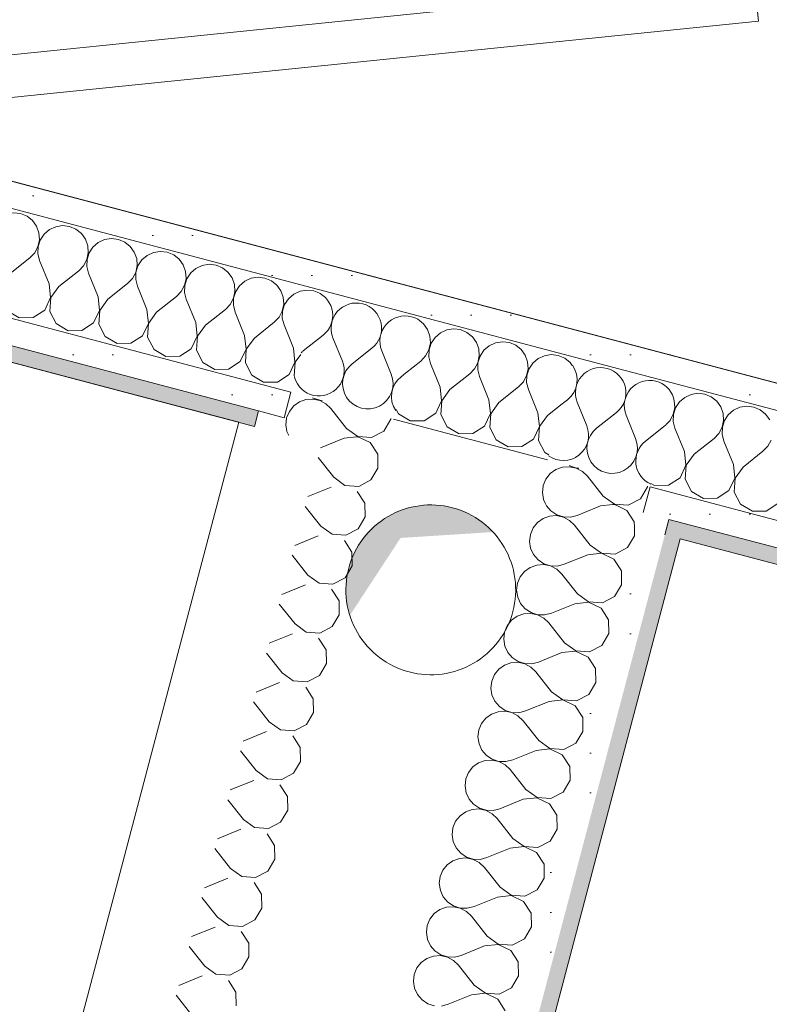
# Model space of a CAD drawing. Header units: millimetres. Extents: x -204291438 to 18864955, y -774833820 to 295284.
# Tile 87 of 87: x 100450 to 101156, y 4788 to 5716. Entities that reach past the tile are written whole.
import ezdxf

# ---------------------------------------------------------------- set-up
doc = ezdxf.new("R2010")
doc.units = ezdxf.units.MM
doc.header["$MEASUREMENT"] = 0
for name, color, linetype in [('210-A Strefy', 7, 'Continuous'), ('230-A Ściany wewnętrzne', 7, 'Continuous'), ('460-K Stropy', 7, 'Continuous')]:
    doc.layers.add(name, color=color, linetype=linetype)
pattern_1 = [(0, (0, 0), (0, 37.5), [0, -37.5])]

# ---------------------------------------------------------------- blocks, each defined once
blk = doc.blocks.new('WC-D_0.6b_83_3', base_point=(103291.05, 3825.47))
at = {"layer": '210-A Strefy', "color": 254, "linetype": 'Continuous', "lineweight": 0, "true_color": 0xdfc8bd, "flags": 128}
blk.add_lwpolyline([(101072.03, 5226.9), (100501.79, 3065.87), (105287.96, 1802.92), (105858.2, 3963.95)], close=True, dxfattribs=at)
blk = doc.blocks.new('Sanitariaty - przedsionek_0.6_87_3', base_point=(101357.58, 6576.21))
at = {"layer": '210-A Strefy', "color": 254, "linetype": 'Continuous', "lineweight": 0, "true_color": 0xdfc8bd, "flags": 128}
blk.add_lwpolyline([(98858.09, 8163.98), (98319.75, 6123.81), (102032.66, 5144.06), (102571.01, 7184.23)], close=True, dxfattribs=at)
blk = doc.blocks.new('WC- NPS_0.6e_89_3', base_point=(99031.63, 4950.13))
at = {"layer": '210-A Strefy', "color": 254, "linetype": 'Continuous', "lineweight": 0, "true_color": 0xdfc8bd, "flags": 128}
blk.add_lwpolyline([(98485.53, 5909.41), (97915.29, 3748.38), (100086.02, 3175.58), (100656.26, 5336.61)], close=True, dxfattribs=at)
blk = doc.blocks.new('Otwór_157_3')
at = {"layer": '460-K Stropy', "linetype": 'Continuous', "lineweight": 0, "true_color": 0x000000}
blk.add_hatch(color=18, dxfattribs=at).paths.add_polyline_path([(100836.98, 5258.82, 0.340516), (100759.63, 5199.23, 0.064588), (100756.98, 5178.82, 0.076733), (100760.7, 5154.69), (100808.51, 5227.7), (100895.6, 5233.26, 0.142025), (100857.39, 5256.17, 0.064588)])
at = {"layer": '460-K Stropy', "color": 7, "linetype": 'Continuous', "lineweight": 0, "flags": 128}
blk.add_lwpolyline([(100914.33, 5158.41, 0.414214), (100857.39, 5256.17, 0.414214), (100759.63, 5199.23, 0.414214), (100816.57, 5101.47, 0.414214)], format="xyb", close=True, dxfattribs=at)
blk = doc.blocks.new('*X2406')
at = {"layer": '230-A Ściany wewnętrzne', "color": 7, "linetype": 'Continuous', "lineweight": 0}
for p, q in [((100266.4, 5581.81), (100260.9, 5582.47)), ((100272.46, 5579.28), (100266.4, 5581.81)), ((100277.6, 5575.18), (100272.46, 5579.28)), ((100281.42, 5569.84), (100277.6, 5575.18)), ((100283.64, 5563.65), (100281.42, 5569.84)), ((100293.48, 5566.66), (100288.5, 5562.37)), ((100299.44, 5569.42), (100293.48, 5566.66)), ((100305.93, 5570.45), (100299.44, 5569.42)), ((100312.45, 5569.66), (100305.93, 5570.45)), ((100318.51, 5567.13), (100312.45, 5569.66)), ((100323.64, 5563.03), (100318.51, 5567.13)), ((100282.71, 5550.67), (100284.08, 5557.1)), ((100284.88, 5556.89), (100282.9, 5550.63)), ((100284.08, 5557.1), (100283.64, 5563.65)), ((100288.5, 5562.37), (100284.88, 5556.89)), ((100327.46, 5557.69), (100323.64, 5563.03)), ((100329.68, 5551.5), (100327.46, 5557.69)), ((100339.52, 5554.51), (100334.54, 5550.22)), ((100345.48, 5557.27), (100339.52, 5554.51)), ((100351.97, 5558.3), (100345.48, 5557.27)), ((100358.49, 5557.51), (100351.97, 5558.3)), ((100364.55, 5554.98), (100358.49, 5557.51)), ((100369.69, 5550.88), (100364.55, 5554.98)), ((100279.64, 5544.87), (100282.71, 5550.67)), ((100282.9, 5550.63), (100282.7, 5544.06)), ((100330.12, 5544.95), (100329.68, 5551.5)), ((100334.54, 5550.22), (100330.92, 5544.74)), ((100373.51, 5545.54), (100369.69, 5550.88)), ((100375.72, 5539.35), (100373.51, 5545.54)), ((100398.01, 5546.15), (100391.52, 5545.12)), ((100404.53, 5545.36), (100398.01, 5546.15)), ((100410.59, 5542.83), (100404.53, 5545.36)), ((100256.43, 5525.35), (100275.1, 5540.12)), ((100275.1, 5540.12), (100279.64, 5544.87)), ((100282.7, 5544.06), (100284.31, 5537.69)), ((100293.26, 5515.63), (100284.31, 5537.69)), ((100325.69, 5532.72), (100328.76, 5538.52)), ((100328.94, 5538.48), (100328.75, 5531.91)), ((100328.76, 5538.52), (100330.12, 5544.95)), ((100330.92, 5544.74), (100328.94, 5538.48)), ((100376.16, 5532.8), (100375.72, 5539.35)), ((100380.58, 5538.07), (100376.97, 5532.59)), ((100385.56, 5542.36), (100380.58, 5538.07)), ((100391.52, 5545.12), (100385.56, 5542.36)), ((100415.73, 5538.73), (100410.59, 5542.83)), ((100419.55, 5533.39), (100415.73, 5538.73)), ((100247.22, 5527.78), (100246.77, 5528.9)), ((100248.63, 5514.84), (100247.22, 5527.78)), ((100302.47, 5513.2), (100321.14, 5527.97)), ((100321.14, 5527.97), (100325.69, 5532.72)), ((100328.75, 5531.91), (100330.35, 5525.54)), ((100374.8, 5526.38), (100376.16, 5532.8)), ((100376.97, 5532.59), (100374.98, 5526.33)), ((100421.77, 5527.21), (100419.55, 5533.39)), ((100422.21, 5520.65), (100421.77, 5527.21)), ((100431.61, 5530.21), (100426.63, 5525.92)), ((100437.57, 5532.97), (100431.61, 5530.21)), ((100444.05, 5534), (100437.57, 5532.97)), ((100450.58, 5533.22), (100444.05, 5534)), ((100456.64, 5530.68), (100450.58, 5533.22)), ((100461.77, 5526.58), (100456.64, 5530.68)), ((100256.43, 5525.35), (100248.82, 5514.79)), ((100339.31, 5503.48), (100330.35, 5525.54)), ((100367.19, 5515.82), (100371.73, 5520.57)), ((100371.73, 5520.57), (100374.8, 5526.38)), ((100374.98, 5526.33), (100374.79, 5519.76)), ((100374.79, 5519.76), (100376.4, 5513.39)), ((100420.84, 5514.23), (100422.21, 5520.65)), ((100423.01, 5520.44), (100421.03, 5514.18)), ((100426.63, 5525.92), (100423.01, 5520.44)), ((100465.59, 5521.24), (100461.77, 5526.58)), ((100467.81, 5515.06), (100465.59, 5521.24)), ((100477.65, 5518.06), (100472.67, 5513.77)), ((100483.61, 5520.82), (100477.65, 5518.06)), ((100490.1, 5521.85), (100483.61, 5520.82)), ((100496.62, 5521.07), (100490.1, 5521.85)), ((100502.68, 5518.53), (100496.62, 5521.07)), ((100507.82, 5514.43), (100502.68, 5518.53)), ((100243.03, 5503.09), (100248.63, 5514.84)), ((100248.82, 5514.79), (100247.89, 5501.81)), ((100294.68, 5502.69), (100293.26, 5515.63)), ((100302.47, 5513.2), (100294.86, 5502.64)), ((100348.52, 5501.05), (100367.19, 5515.82)), ((100385.35, 5491.33), (100376.4, 5513.39)), ((100413.23, 5503.67), (100417.77, 5508.42)), ((100417.77, 5508.42), (100420.84, 5514.23)), ((100421.03, 5514.18), (100420.83, 5507.61)), ((100466.88, 5502.08), (100468.25, 5508.5)), ((100469.05, 5508.29), (100467.07, 5502.03)), ((100468.25, 5508.5), (100467.81, 5515.06)), ((100472.67, 5513.77), (100469.05, 5508.29)), ((100511.64, 5509.09), (100507.82, 5514.43)), ((100513.85, 5502.91), (100511.64, 5509.09)), ((100529.65, 5508.67), (100523.69, 5505.91)), ((100536.14, 5509.7), (100529.65, 5508.67)), ((100542.66, 5508.92), (100536.14, 5509.7)), ((100548.72, 5506.38), (100542.66, 5508.92)), ((100239.33, 5500.71), (100243.03, 5503.09)), ((100247.89, 5501.81), (100253.93, 5490.28)), ((100289.08, 5490.95), (100294.68, 5502.69)), ((100294.86, 5502.64), (100293.94, 5489.66)), ((100340.72, 5490.54), (100339.31, 5503.48)), ((100348.52, 5501.05), (100340.9, 5490.49)), ((100394.56, 5488.9), (100413.23, 5503.67)), ((100420.83, 5507.61), (100422.44, 5501.24)), ((100431.39, 5479.18), (100422.44, 5501.24)), ((100463.81, 5496.27), (100466.88, 5502.08)), ((100467.07, 5502.03), (100466.88, 5495.46)), ((100514.29, 5496.35), (100513.85, 5502.91)), ((100518.71, 5501.62), (100515.1, 5496.14)), ((100523.69, 5505.91), (100518.71, 5501.62)), ((100553.86, 5502.28), (100548.72, 5506.38)), ((100557.68, 5496.94), (100553.86, 5502.28)), ((100253.93, 5490.28), (100265.13, 5483.65)), ((100278.14, 5483.9), (100289.08, 5490.95)), ((100293.94, 5489.66), (100299.97, 5478.14)), ((100335.12, 5478.8), (100340.72, 5490.54)), ((100340.9, 5490.49), (100339.98, 5477.51)), ((100386.76, 5478.39), (100385.35, 5491.33)), ((100440.6, 5476.75), (100459.27, 5491.52)), ((100459.27, 5491.52), (100463.81, 5496.27)), ((100466.88, 5495.46), (100468.48, 5489.09)), ((100509.86, 5484.12), (100512.93, 5489.93)), ((100513.11, 5489.88), (100512.92, 5483.31)), ((100512.93, 5489.93), (100514.29, 5496.35)), ((100515.1, 5496.14), (100513.11, 5489.88)), ((100559.9, 5490.76), (100557.68, 5496.94)), ((100560.34, 5484.2), (100559.9, 5490.76)), ((100569.73, 5493.76), (100564.76, 5489.47)), ((100575.7, 5496.52), (100569.73, 5493.76)), ((100582.18, 5497.55), (100575.7, 5496.52)), ((100588.71, 5496.77), (100582.18, 5497.55)), ((100594.77, 5494.23), (100588.71, 5496.77)), ((100599.9, 5490.13), (100594.77, 5494.23)), ((100603.72, 5484.79), (100599.9, 5490.13)), ((100265.13, 5483.65), (100278.14, 5483.9)), ((100394.56, 5488.9), (100386.95, 5478.34)), ((100477.44, 5467.03), (100468.48, 5489.09)), ((100505.32, 5479.37), (100509.86, 5484.12)), ((100512.92, 5483.31), (100514.53, 5476.94)), ((100558.97, 5477.78), (100560.34, 5484.2)), ((100561.14, 5483.99), (100559.16, 5477.73)), ((100564.76, 5489.47), (100561.14, 5483.99)), ((100605.94, 5478.61), (100603.72, 5484.79)), ((100615.78, 5481.61), (100610.8, 5477.32)), ((100621.74, 5484.37), (100615.78, 5481.61)), ((100628.23, 5485.4), (100621.74, 5484.37)), ((100634.75, 5484.62), (100628.23, 5485.4)), ((100640.81, 5482.08), (100634.75, 5484.62)), ((100645.94, 5477.98), (100640.81, 5482.08)), ((100299.97, 5478.14), (100311.17, 5471.5)), ((100311.17, 5471.5), (100324.18, 5471.75)), ((100324.18, 5471.75), (100335.12, 5478.8)), ((100339.98, 5477.51), (100346.02, 5465.99)), ((100381.16, 5466.65), (100386.76, 5478.39)), ((100386.95, 5478.34), (100386.02, 5465.36)), ((100432.8, 5466.24), (100431.39, 5479.18)), ((100440.6, 5476.75), (100432.99, 5466.19)), ((100486.64, 5464.6), (100505.32, 5479.37)), ((100523.48, 5454.88), (100514.53, 5476.94)), ((100551.36, 5467.22), (100555.9, 5471.97)), ((100555.9, 5471.97), (100558.97, 5477.78)), ((100559.16, 5477.73), (100558.96, 5471.16)), ((100558.96, 5471.16), (100560.57, 5464.79)), ((100605.01, 5465.63), (100606.38, 5472.05)), ((100607.18, 5471.84), (100605.2, 5465.58)), ((100606.38, 5472.05), (100605.94, 5478.61)), ((100610.8, 5477.32), (100607.18, 5471.84)), ((100649.77, 5472.64), (100645.94, 5477.98)), ((100651.98, 5466.46), (100649.77, 5472.64)), ((100667.78, 5472.22), (100661.82, 5469.46)), ((100674.27, 5473.25), (100667.78, 5472.22)), ((100680.79, 5472.47), (100674.27, 5473.25)), ((100686.85, 5469.93), (100680.79, 5472.47)), ((100346.02, 5465.99), (100357.21, 5459.35)), ((100370.22, 5459.6), (100381.16, 5466.65)), ((100386.02, 5465.36), (100392.06, 5453.84)), ((100427.2, 5454.5), (100432.8, 5466.24)), ((100432.99, 5466.19), (100432.07, 5453.21)), ((100478.85, 5454.09), (100477.44, 5467.03)), ((100486.64, 5464.6), (100479.03, 5454.04)), ((100532.69, 5452.45), (100551.36, 5467.22)), ((100569.52, 5442.73), (100560.57, 5464.79)), ((100601.94, 5459.82), (100605.01, 5465.63)), ((100605.2, 5465.58), (100605, 5459.01)), ((100652.42, 5459.9), (100651.98, 5466.46)), ((100656.84, 5465.17), (100653.22, 5459.69)), ((100661.82, 5469.46), (100656.84, 5465.17)), ((100691.99, 5465.84), (100686.85, 5469.93)), ((100695.81, 5460.49), (100691.99, 5465.84)), ((100357.21, 5459.35), (100370.22, 5459.6)), ((100392.06, 5453.84), (100403.26, 5447.2)), ((100416.27, 5447.45), (100427.2, 5454.5)), ((100432.07, 5453.21), (100438.1, 5441.69)), ((100473.25, 5442.35), (100478.85, 5454.09)), ((100479.03, 5454.04), (100478.11, 5441.06)), ((100524.89, 5441.94), (100523.48, 5454.88)), ((100532.69, 5452.45), (100525.08, 5441.89)), ((100578.73, 5440.3), (100597.4, 5455.07)), ((100597.4, 5455.07), (100601.94, 5459.82)), ((100605, 5459.01), (100606.61, 5452.64)), ((100615.56, 5430.58), (100606.61, 5452.64)), ((100647.99, 5447.67), (100651.06, 5453.48)), ((100651.24, 5453.43), (100651.05, 5446.86)), ((100651.06, 5453.48), (100652.42, 5459.9)), ((100653.22, 5459.69), (100651.24, 5453.43)), ((100698.02, 5454.31), (100695.81, 5460.49)), ((100698.47, 5447.75), (100698.02, 5454.31)), ((100702.89, 5453.03), (100699.27, 5447.54)), ((100707.86, 5457.31), (100702.89, 5453.03)), ((100713.82, 5460.07), (100707.86, 5457.31)), ((100720.31, 5461.1), (100713.82, 5460.07)), ((100726.83, 5460.32), (100720.31, 5461.1)), ((100729.93, 5459.02), (100726.83, 5460.32)), ((100403.26, 5447.2), (100416.27, 5447.45)), ((100643.45, 5442.92), (100647.99, 5447.67)), ((100651.05, 5446.86), (100652.65, 5440.49)), ((100697.1, 5441.33), (100698.47, 5447.75)), ((100699.27, 5447.54), (100697.29, 5441.28)), ((100438.1, 5441.69), (100449.3, 5435.05)), ((100449.3, 5435.05), (100462.31, 5435.3)), ((100462.31, 5435.3), (100473.25, 5442.35)), ((100478.11, 5441.06), (100484.15, 5429.54)), ((100519.29, 5430.2), (100524.89, 5441.94)), ((100525.08, 5441.89), (100524.15, 5428.91)), ((100570.93, 5429.79), (100569.52, 5442.73)), ((100578.73, 5440.3), (100571.12, 5429.74)), ((100624.77, 5428.15), (100643.45, 5442.92)), ((100661.61, 5418.43), (100652.65, 5440.49)), ((100689.49, 5430.77), (100694.03, 5435.52)), ((100694.03, 5435.52), (100697.1, 5441.33)), ((100697.29, 5441.28), (100697.09, 5434.71)), ((100697.09, 5434.71), (100698.7, 5428.34)), ((100484.15, 5429.54), (100495.34, 5422.9)), ((100508.35, 5423.15), (100519.29, 5430.2)), ((100524.15, 5428.91), (100530.19, 5417.39)), ((100565.33, 5418.05), (100570.93, 5429.79)), ((100571.12, 5429.74), (100570.19, 5416.77)), ((100616.98, 5417.64), (100615.56, 5430.58)), ((100624.77, 5428.15), (100617.16, 5417.6)), ((100670.82, 5416), (100689.49, 5430.77)), ((100707.65, 5406.28), (100698.7, 5428.34)), ((100495.34, 5422.9), (100508.35, 5423.15)), ((100530.19, 5417.39), (100541.38, 5410.76)), ((100554.4, 5411), (100565.33, 5418.05)), ((100570.19, 5416.77), (100576.23, 5405.24)), ((100611.38, 5405.9), (100616.98, 5417.64)), ((100617.16, 5417.6), (100616.24, 5404.62)), ((100663.02, 5405.49), (100661.61, 5418.43)), ((100670.82, 5416), (100663.21, 5405.45)), ((100541.38, 5410.76), (100554.4, 5411)), ((100709.06, 5393.35), (100707.65, 5406.28)), ((100576.23, 5405.24), (100587.43, 5398.61)), ((100587.43, 5398.61), (100600.44, 5398.85)), ((100600.44, 5398.85), (100611.38, 5405.9)), ((100616.24, 5404.62), (100622.27, 5393.09)), ((100657.42, 5393.75), (100663.02, 5405.49)), ((100663.21, 5405.45), (100662.28, 5392.47)), ((100714.51, 5400.59), (100709.25, 5393.3)), ((100622.27, 5393.09), (100633.47, 5386.46)), ((100646.48, 5386.7), (100657.42, 5393.75)), ((100662.28, 5392.47), (100668.32, 5380.94)), ((100703.46, 5381.6), (100709.06, 5393.35)), ((100709.25, 5393.3), (100708.32, 5380.32)), ((100633.47, 5386.46), (100646.48, 5386.7)), ((100668.32, 5380.94), (100679.51, 5374.31)), ((100692.52, 5374.55), (100703.46, 5381.6)), ((100708.32, 5380.32), (100708.88, 5379.25)), ((100679.51, 5374.31), (100692.52, 5374.55))]:
    blk.add_line(p, q, dxfattribs=at)
blk = doc.blocks.new('*X2407')
at = {"layer": '230-A Ściany wewnętrzne', "color": 7, "linetype": 'Continuous', "lineweight": 0}
for p, q in [((100716.86, 5403.85), (100735.53, 5418.62)), ((100753.69, 5394.13), (100744.74, 5416.19)), ((100762.9, 5391.7), (100781.58, 5406.47)), ((100799.74, 5381.98), (100790.78, 5404.04)), ((100808.95, 5379.55), (100813.29, 5382.99))]:
    blk.add_line(p, q, dxfattribs=at)
for centre, start, end in [((100720.76, 5437.3), 308.34814, 67.19709), ((100766.8, 5425.15), 75.21803, 202.08793), ((100766.8, 5425.15), 308.34814, 75.21803), ((100812.85, 5413), 75.21803, 202.08793), ((100812.85, 5413), 55.36948, 75.21803), ((100731.63, 5385.18), 128.34814, 134.58687), ((100731.63, 5385.18), 195.8492, 22.08793), ((100777.67, 5373.03), 128.34814, 22.08793), ((100823.72, 5360.88), 128.34814, 213.88269)]:
    blk.add_arc(centre, 23.81, start, end, dxfattribs=at)
blk = doc.blocks.new('*X2408')
at = {"layer": '230-A Ściany wewnętrzne', "color": 7, "linetype": 'Continuous', "lineweight": 0}
for p, q in [((100830.12, 5429.39), (100826.33, 5432.41)), ((100833.94, 5424.04), (100830.12, 5429.39)), ((100858.44, 5424.65), (100851.95, 5423.62)), ((100864.96, 5423.87), (100858.44, 5424.65)), ((100836.15, 5417.86), (100833.94, 5424.04)), ((100836.6, 5411.3), (100836.15, 5417.86)), ((100841.01, 5416.58), (100837.4, 5411.09)), ((100845.99, 5420.86), (100841.01, 5416.58)), ((100851.95, 5423.62), (100845.99, 5420.86)), ((100871.02, 5421.33), (100864.96, 5423.87)), ((100876.16, 5417.24), (100871.02, 5421.33)), ((100879.98, 5411.89), (100876.16, 5417.24)), ((100835.23, 5404.88), (100836.6, 5411.3)), ((100837.4, 5411.09), (100835.41, 5404.83)), ((100882.2, 5405.71), (100879.98, 5411.89)), ((100892.04, 5408.71), (100887.06, 5404.43)), ((100898, 5411.47), (100892.04, 5408.71)), ((100904.48, 5412.5), (100898, 5411.47)), ((100911.01, 5411.72), (100904.48, 5412.5)), ((100917.07, 5409.18), (100911.01, 5411.72)), ((100922.2, 5405.09), (100917.07, 5409.18)), ((100827.62, 5394.32), (100832.16, 5399.07)), ((100832.16, 5399.07), (100835.23, 5404.88)), ((100835.41, 5404.83), (100835.22, 5398.26)), ((100835.22, 5398.26), (100836.83, 5391.89)), ((100881.27, 5392.73), (100882.64, 5399.16)), ((100883.44, 5398.94), (100881.46, 5392.68)), ((100882.64, 5399.16), (100882.2, 5405.71)), ((100887.06, 5404.43), (100883.44, 5398.94)), ((100926.02, 5399.74), (100922.2, 5405.09)), ((100928.24, 5393.56), (100926.02, 5399.74)), ((100944.04, 5399.33), (100938.08, 5396.56)), ((100950.53, 5400.35), (100944.04, 5399.33)), ((100957.05, 5399.57), (100950.53, 5400.35)), ((100963.11, 5397.03), (100957.05, 5399.57)), ((100968.25, 5392.94), (100963.11, 5397.03)), ((100813.29, 5382.99), (100827.62, 5394.32)), ((100845.78, 5369.83), (100836.83, 5391.89)), ((100878.2, 5386.92), (100881.27, 5392.73)), ((100881.46, 5392.68), (100881.26, 5386.11)), ((100928.68, 5387.01), (100928.24, 5393.56)), ((100933.1, 5392.28), (100929.48, 5386.79)), ((100938.08, 5396.56), (100933.1, 5392.28)), ((100970.29, 5390.08), (100968.25, 5392.94)), ((100854.99, 5367.4), (100873.66, 5382.17)), ((100873.66, 5382.17), (100878.2, 5386.92)), ((100881.26, 5386.11), (100882.87, 5379.74)), ((100891.82, 5357.68), (100882.87, 5379.74)), ((100924.24, 5374.77), (100927.31, 5380.58)), ((100927.31, 5380.58), (100928.68, 5387.01)), ((100927.5, 5380.53), (100927.31, 5373.96)), ((100929.48, 5386.79), (100927.5, 5380.53)), ((100847.19, 5356.9), (100845.78, 5369.83)), ((100901.03, 5355.25), (100919.7, 5370.03)), ((100919.7, 5370.03), (100924.24, 5374.77)), ((100927.31, 5373.96), (100928.91, 5367.6)), ((100854.99, 5367.4), (100847.38, 5356.85)), ((100937.87, 5345.53), (100928.91, 5367.6)), ((100841.59, 5345.15), (100847.19, 5356.9)), ((100847.38, 5356.85), (100846.45, 5343.87)), ((100893.23, 5344.75), (100891.82, 5357.68)), ((100901.03, 5355.25), (100893.42, 5344.7)), ((100947.07, 5343.1), (100960.75, 5353.92)), ((100804.24, 5348.7), (100806.45, 5344.49)), ((100806.45, 5344.49), (100817.64, 5337.86)), ((100830.65, 5338.1), (100841.59, 5345.15)), ((100846.45, 5343.87), (100852.49, 5332.34)), ((100887.64, 5333), (100893.23, 5344.75)), ((100893.42, 5344.7), (100892.5, 5331.72)), ((100939.28, 5332.6), (100937.87, 5345.53)), ((100947.07, 5343.1), (100939.46, 5332.55)), ((100817.64, 5337.86), (100830.65, 5338.1)), ((100852.49, 5332.34), (100863.69, 5325.71)), ((100876.7, 5325.95), (100887.64, 5333)), ((100933.68, 5320.85), (100939.28, 5332.6)), ((100939.46, 5332.55), (100938.54, 5319.57)), ((100863.69, 5325.71), (100876.7, 5325.95)), ((100892.5, 5331.72), (100898.53, 5320.19)), ((100898.53, 5320.19), (100909.73, 5313.56)), ((100909.73, 5313.56), (100922.74, 5313.8)), ((100922.74, 5313.8), (100933.68, 5320.85)), ((100938.54, 5319.57), (100944.58, 5308.04)), ((100944.58, 5308.04), (100948.1, 5305.96))]:
    blk.add_line(p, q, dxfattribs=at)
blk = doc.blocks.new('*X2409')
at = {"layer": '230-A Ściany wewnętrzne', "color": 7, "linetype": 'Continuous', "lineweight": 0}
for p, q in [((100960.75, 5353.92), (100965.75, 5357.88)), ((100983.91, 5333.38), (100974.96, 5355.45)), ((100993.12, 5330.95), (101011.79, 5345.73)), ((101029.95, 5321.23), (101021, 5343.3)), ((101039.16, 5318.8), (101057.83, 5333.58))]:
    blk.add_line(p, q, dxfattribs=at)
for centre, start, end in [((100950.97, 5376.55), 308.34814, 35.46088), ((100997.02, 5364.4), 75.21803, 202.08793), ((100997.02, 5364.4), 308.34814, 75.21803), ((101043.06, 5352.25), 75.21803, 202.08793), ((101043.06, 5352.25), 18.12698, 75.21803), ((100961.85, 5324.43), 234.08928, 22.08793), ((101043.06, 5352.25), 308.34814, 312.30909), ((101007.89, 5312.28), 128.34814, 22.08793), ((101053.93, 5300.13), 128.34814, 245.98414)]:
    blk.add_arc(centre, 23.81, start, end, dxfattribs=at)
blk = doc.blocks.new('*X2410')
at = {"layer": '230-A Ściany wewnętrzne', "color": 7, "linetype": 'Continuous', "lineweight": 0}
for p, q in [((101076.21, 5360.11), (101071.23, 5355.83)), ((101082.17, 5362.88), (101076.21, 5360.11)), ((101088.66, 5363.9), (101082.17, 5362.88)), ((101095.18, 5363.12), (101088.66, 5363.9)), ((101101.24, 5360.58), (101095.18, 5363.12)), ((101106.37, 5356.49), (101101.24, 5360.58)), ((101065.44, 5344.13), (101066.81, 5350.56)), ((101066.37, 5357.11), (101065.59, 5359.28)), ((101066.81, 5350.56), (101066.37, 5357.11)), ((101071.23, 5355.83), (101067.61, 5350.35)), ((101110.2, 5351.15), (101106.37, 5356.49)), ((101112.41, 5344.96), (101110.2, 5351.15)), ((101128.21, 5350.73), (101122.25, 5347.96)), ((101134.7, 5351.76), (101128.21, 5350.73)), ((101141.22, 5350.97), (101134.7, 5351.76)), ((101147.28, 5348.44), (101141.22, 5350.97)), ((101062.37, 5338.32), (101065.44, 5344.13)), ((101065.63, 5344.08), (101065.44, 5337.52)), ((101067.61, 5350.35), (101065.63, 5344.08)), ((101112.85, 5338.41), (101112.41, 5344.96)), ((101117.27, 5343.68), (101113.65, 5338.2)), ((101122.25, 5347.96), (101117.27, 5343.68)), ((101152.42, 5344.34), (101147.28, 5348.44)), ((101156.24, 5339), (101152.42, 5344.34)), ((101059.18, 5334.98), (101062.37, 5338.32)), ((101065.44, 5337.52), (101067.04, 5331.15)), ((101108.42, 5326.17), (101111.49, 5331.98)), ((101111.67, 5331.93), (101111.48, 5325.37)), ((101111.49, 5331.98), (101112.85, 5338.41)), ((101113.65, 5338.2), (101111.67, 5331.93)), ((101076, 5309.08), (101067.04, 5331.15)), ((101103.88, 5321.43), (101108.42, 5326.17)), ((101111.48, 5325.37), (101113.08, 5319)), ((101085.2, 5306.65), (101103.88, 5321.43)), ((101122.04, 5296.93), (101113.08, 5319)), ((101149.92, 5309.28), (101154.46, 5314.02)), ((101154.46, 5314.02), (101157.53, 5319.83)), ((101077.41, 5296.15), (101076, 5309.08)), ((101085.2, 5306.65), (101077.59, 5296.1)), ((101131.25, 5294.5), (101149.92, 5309.28)), ((101071.81, 5284.4), (101077.41, 5296.15)), ((101077.59, 5296.1), (101076.67, 5283.12)), ((101123.45, 5284), (101122.04, 5296.93)), ((101131.25, 5294.5), (101123.64, 5283.95)), ((101044.44, 5279.13), (101047.86, 5277.11)), ((101047.86, 5277.11), (101060.87, 5277.35)), ((101060.87, 5277.35), (101071.81, 5284.4)), ((101076.67, 5283.12), (101082.71, 5271.59)), ((101117.85, 5272.25), (101123.45, 5284)), ((101123.64, 5283.95), (101122.71, 5270.97)), ((101082.71, 5271.59), (101093.9, 5264.96)), ((101106.91, 5265.2), (101117.85, 5272.25)), ((101122.71, 5270.97), (101128.75, 5259.44)), ((101093.9, 5264.96), (101106.91, 5265.2)), ((101128.75, 5259.44), (101139.94, 5252.81)), ((101152.95, 5253.06), (101163.89, 5260.1)), ((101139.94, 5252.81), (101152.95, 5253.06))]:
    blk.add_line(p, q, dxfattribs=at)
blk = doc.blocks.new('Drzwi metalowe 27[108]_3')
at = {"layer": '230-A Ściany wewnętrzne', "color": 7, "linetype": 'Continuous', "lineweight": 0}
for p, q in [((100222.45, 5660.45), (101141.68, 5754.19)), ((101141.68, 5754.19), (101145.74, 5714.4)), ((101145.74, 5714.4), (100226.51, 5620.66))]:
    blk.add_line(p, q, dxfattribs=at)
blk.add_arc((100226.51, 5620.66), 924, 5.82252, 165.21803, dxfattribs=at)
blk = doc.blocks.new('Ściana_430_3', base_point=(102173.06, 5029.45))
at = {"layer": '230-A Ściany wewnętrzne', "linetype": 'Continuous', "lineweight": 0, "true_color": 0x000000}
h = blk.add_hatch(dxfattribs=at)
h.set_pattern_fill('Gips_0003', color=18, style=0, pattern_type=2)
h.set_pattern_definition(pattern_1)
h.paths.add_polyline_path([(100261.71, 5585.52), (102026.28, 5119.89), (102032.66, 5144.06), (100268.08, 5609.69)])
h = blk.add_hatch(dxfattribs=at)
h.set_pattern_fill('Gips_0003', color=18, style=0, pattern_type=2)
h.set_pattern_definition(pattern_1)
h.paths.add_polyline_path([(100229.81, 5464.65), (100698.76, 5340.91), (100705.14, 5365.08), (100236.19, 5488.83)])
for points in [[(100225.99, 5450.15), (100670.76, 5332.78), (100674.59, 5347.29), (100229.81, 5464.65)], [(101075.85, 5241.4), (101061.35, 5245.23), (101057.52, 5230.73), (101072.03, 5226.9)], [(101072.03, 5226.9), (102150.1, 4942.42), (102153.93, 4956.93), (101075.85, 5241.4)]]:
    blk.add_hatch(color=18, dxfattribs=at).paths.add_polyline_path(points)
h = blk.add_hatch(dxfattribs=at)
h.set_pattern_fill('Gips_0003', color=18, style=0, pattern_type=2)
h.set_pattern_definition(pattern_1)
h.paths.add_polyline_path([(101067.73, 5269.4), (101043.56, 5275.78), (101037.18, 5251.61), (101061.35, 5245.23)])
h = blk.add_hatch(dxfattribs=at)
h.set_pattern_fill('Gips_0003', color=18, style=0, pattern_type=2)
h.set_pattern_definition(pattern_1)
h.paths.add_polyline_path([(101061.35, 5245.23), (102153.93, 4956.93), (102160.31, 4981.1), (101067.73, 5269.4)])
at = {"layer": '230-A Ściany wewnętrzne', "color": 7, "linetype": 'Continuous', "lineweight": 0}
for p, q in [((102032.66, 5144.06), (100268.08, 5609.69)), ((100261.71, 5585.52), (100972.38, 5397.99)), ((100236.19, 5488.83), (100705.14, 5365.08)), ((100229.81, 5464.65), (100674.59, 5347.29)), ((101069.07, 5372.47), (100972.38, 5397.99)), ((101069.07, 5372.47), (100972.38, 5397.99)), ((101069.07, 5372.47), (102026.28, 5119.89)), ((100705.14, 5365.08), (100698.76, 5340.91)), ((100674.59, 5347.29), (100670.76, 5332.78)), ((100698.76, 5340.91), (100674.59, 5347.29)), ((100946.87, 5301.3), (100801.83, 5339.57)), ((101037.18, 5251.61), (101043.56, 5275.78)), ((101043.56, 5275.78), (102024.94, 5016.82)), ((101057.52, 5230.73), (101061.35, 5245.23)), ((101061.35, 5245.23), (102153.93, 4956.93))]:
    blk.add_line(p, q, dxfattribs=at)
at = {"layer": '230-A Ściany wewnętrzne', "color": 7, "linetype": 'Continuous', "lineweight": 0, "flags": 128}
for points in [[(102032.66, 5144.06), (100268.08, 5609.69)], [(100225.99, 5450.15), (100670.76, 5332.78)], [(101072.03, 5226.9), (102150.1, 4942.42)]]:
    blk.add_lwpolyline(points, dxfattribs=at)
at = {"layer": '230-A Ściany wewnętrzne', "color": 7, "linetype": 'Continuous', "lineweight": 0}
blk.add_blockref('Drzwi metalowe 27[108]_3', (0, 0), dxfattribs=at)
at = {"layer": '230-A Ściany wewnętrzne', "color": 7, "lineweight": 0}
for name in ['*X2406', '*X2407', '*X2408', '*X2409', '*X2410']:
    blk.add_blockref(name, (0, 0), dxfattribs=at)
blk = doc.blocks.new('*X2513')
at = {"layer": '230-A Ściany wewnętrzne', "color": 7, "linetype": 'Continuous', "lineweight": 0}
for p, q in [((100701.14, 5340.28), (100700.43, 5334.33)), ((100700.43, 5334.33), (100701.45, 5327.84)), ((100701.45, 5327.84), (100703.12, 5324.25)), ((100766.87, 5322.94), (100755.25, 5321.67)), ((100755.25, 5321.67), (100738.56, 5314.89)), ((100779.93, 5317.48), (100770.48, 5321.99)), ((100786.98, 5306.54), (100779.93, 5317.48)), ((100787.06, 5302.1), (100786.98, 5306.54))]:
    blk.add_line(p, q, dxfattribs=at)
blk = doc.blocks.new('*X2514')
at = {"layer": '230-A Ściany wewnętrzne', "color": 7, "linetype": 'Continuous', "lineweight": 0}
for p, q in [((100942.87, 5276.5), (100942.15, 5270.54)), ((100942.15, 5270.54), (100943.18, 5264.06)), ((100943.18, 5264.06), (100944.85, 5260.46)), ((100996.97, 5257.88), (100980.28, 5251.11)), ((101008.6, 5259.15), (100996.97, 5257.88)), ((101021.65, 5253.69), (101012.2, 5258.2)), ((101028.7, 5242.76), (101021.65, 5253.69)), ((101028.79, 5238.31), (101028.7, 5242.76))]:
    blk.add_line(p, q, dxfattribs=at)
blk = doc.blocks.new('*X2515')
at = {"layer": '230-A Ściany wewnętrzne', "color": 7, "linetype": 'Continuous', "lineweight": 0}
for p, q in [((100707.84, 5352.05), (100703.75, 5346.91)), ((100713.18, 5355.87), (100707.84, 5352.05)), ((100719.37, 5358.08), (100713.18, 5355.87)), ((100725.92, 5358.53), (100719.37, 5358.08)), ((100725.59, 5359.69), (100726.13, 5359.33)), ((100732.35, 5357.16), (100725.92, 5358.53)), ((100726.13, 5359.33), (100732.4, 5357.35)), ((100738.16, 5354.09), (100732.35, 5357.16)), ((100732.4, 5357.35), (100734.72, 5357.28)), ((100742.9, 5349.55), (100738.16, 5354.09)), ((100703.75, 5346.91), (100701.21, 5340.85)), ((100757.68, 5330.88), (100742.9, 5349.55)), ((100701.21, 5340.85), (100701.14, 5340.28)), ((100792.74, 5328.38), (100799.37, 5339.57)), ((100799.37, 5339.57), (100799.36, 5340.22)), ((100757.68, 5330.88), (100768.23, 5323.27)), ((100768.18, 5323.08), (100766.87, 5322.94)), ((100770.48, 5321.99), (100768.18, 5323.08)), ((100768.23, 5323.27), (100781.21, 5322.34)), ((100781.21, 5322.34), (100792.74, 5328.38))]:
    blk.add_line(p, q, dxfattribs=at)
blk = doc.blocks.new('*X2516')
at = {"layer": '230-A Ściany wewnętrzne', "color": 7, "linetype": 'Continuous', "lineweight": 0}
for p, q in [((100967.32, 5295.9), (100967.86, 5295.54)), ((100967.86, 5295.54), (100974.12, 5293.56)), ((100949.57, 5288.26), (100945.47, 5283.13)), ((100954.91, 5292.08), (100949.57, 5288.26)), ((100961.09, 5294.3), (100954.91, 5292.08)), ((100967.65, 5294.74), (100961.09, 5294.3)), ((100974.07, 5293.37), (100967.65, 5294.74)), ((100979.88, 5290.3), (100974.07, 5293.37)), ((100974.12, 5293.56), (100976.45, 5293.49)), ((100984.63, 5285.76), (100979.88, 5290.3)), ((100999.4, 5267.09), (100984.63, 5285.76)), ((100942.93, 5277.07), (100942.87, 5276.5)), ((100945.47, 5283.13), (100942.93, 5277.07)), ((101041.1, 5275.79), (101041.08, 5276.43)), ((100999.4, 5267.09), (101009.96, 5259.48)), ((101034.46, 5264.59), (101041.1, 5275.79)), ((101009.91, 5259.29), (101008.6, 5259.15)), ((101012.2, 5258.2), (101009.91, 5259.29)), ((101009.96, 5259.48), (101022.94, 5258.56)), ((101022.94, 5258.56), (101034.46, 5264.59))]:
    blk.add_line(p, q, dxfattribs=at)
blk = doc.blocks.new('*X2521')
at = {"layer": '230-A Ściany wewnętrzne', "color": 7, "linetype": 'Continuous', "lineweight": 0}
for p, q in [((100944.85, 5260.46), (100945.94, 5258.1)), ((100945.94, 5258.1), (100950.23, 5253.12)), ((100955.5, 5248.7), (100948.94, 5248.26)), ((100950.23, 5253.12), (100955.71, 5249.5)), ((100961.92, 5247.33), (100955.5, 5248.7)), ((100955.71, 5249.5), (100961.97, 5247.52)), ((100968.54, 5247.32), (100974.91, 5248.93)), ((100980.28, 5251.11), (100974.91, 5248.93)), ((100937.42, 5242.22), (100933.32, 5237.08)), ((100942.76, 5246.04), (100937.42, 5242.22)), ((100948.94, 5248.26), (100942.76, 5246.04)), ((100967.73, 5244.26), (100961.92, 5247.33)), ((100961.97, 5247.52), (100968.54, 5247.32)), ((100972.48, 5239.72), (100967.73, 5244.26)), ((100987.25, 5221.05), (100972.48, 5239.72)), ((100930.79, 5231.02), (100930, 5224.5)), ((100933.32, 5237.08), (100930.79, 5231.02)), ((101028.95, 5229.75), (101028.79, 5238.31)), ((100930, 5224.5), (100931.03, 5218.01)), ((100987.25, 5221.05), (100997.81, 5213.44)), ((101022.31, 5218.55), (101028.95, 5229.75)), ((100931.03, 5218.01), (100933.79, 5212.05)), ((100933.79, 5212.05), (100938.08, 5207.07)), ((100984.82, 5211.84), (100962.76, 5202.89)), ((100997.76, 5213.25), (100984.82, 5211.84)), ((101009.5, 5207.65), (100997.76, 5213.25)), ((100997.81, 5213.44), (101010.79, 5212.51)), ((101010.79, 5212.51), (101022.31, 5218.55)), ((100936.8, 5202.21), (100930.61, 5200)), ((100943.35, 5202.65), (100936.8, 5202.21)), ((100938.08, 5207.07), (100943.56, 5203.46)), ((100949.77, 5201.29), (100943.35, 5202.65)), ((100943.56, 5203.46), (100949.82, 5201.47)), ((100956.39, 5201.28), (100962.76, 5202.89)), ((101016.55, 5196.71), (101009.5, 5207.65)), ((100925.27, 5196.18), (100921.17, 5191.04)), ((100930.61, 5200), (100925.27, 5196.18)), ((100955.58, 5198.22), (100949.77, 5201.29)), ((100949.82, 5201.47), (100956.39, 5201.28)), ((100960.33, 5193.68), (100955.58, 5198.22)), ((100975.1, 5175), (100960.33, 5193.68)), ((101016.8, 5183.7), (101016.55, 5196.71)), ((100918.64, 5184.98), (100917.85, 5178.46)), ((100921.17, 5191.04), (100918.64, 5184.98)), ((101010.16, 5172.51), (101016.8, 5183.7)), ((100917.85, 5178.46), (100918.88, 5171.97)), ((100975.1, 5175), (100985.66, 5167.39)), ((100918.88, 5171.97), (100921.64, 5166.01)), ((100921.64, 5166.01), (100925.93, 5161.03)), ((100972.67, 5165.8), (100950.61, 5156.84)), ((100985.61, 5167.21), (100972.67, 5165.8)), ((100997.35, 5161.61), (100985.61, 5167.21)), ((100985.66, 5167.39), (100998.64, 5166.47)), ((100998.64, 5166.47), (101010.16, 5172.51)), ((100924.65, 5156.17), (100918.46, 5153.95)), ((100931.2, 5156.61), (100924.65, 5156.17)), ((100925.93, 5161.03), (100931.41, 5157.41)), ((100937.63, 5155.25), (100931.2, 5156.61)), ((100931.41, 5157.41), (100937.67, 5155.43)), ((100944.24, 5155.24), (100950.61, 5156.84)), ((101004.4, 5150.67), (100997.35, 5161.61)), ((100913.12, 5150.13), (100909.02, 5145)), ((100918.46, 5153.95), (100913.12, 5150.13)), ((100943.43, 5152.17), (100937.63, 5155.25)), ((100937.67, 5155.43), (100944.24, 5155.24)), ((100948.18, 5147.63), (100943.43, 5152.17)), ((100962.95, 5128.96), (100948.18, 5147.63)), ((101004.65, 5137.66), (101004.4, 5150.67)), ((100906.49, 5138.94), (100905.7, 5132.41)), ((100909.02, 5145), (100906.49, 5138.94)), ((100998.01, 5126.46), (101004.65, 5137.66)), ((100905.7, 5132.41), (100906.73, 5125.93)), ((100962.95, 5128.96), (100973.51, 5121.35)), ((100906.73, 5125.93), (100909.49, 5119.97)), ((100909.49, 5119.97), (100913.78, 5114.99)), ((100960.52, 5119.75), (100938.46, 5110.8)), ((100973.46, 5121.17), (100960.52, 5119.75)), ((100985.2, 5115.57), (100973.46, 5121.17)), ((100973.51, 5121.35), (100986.49, 5120.43)), ((100986.49, 5120.43), (100998.01, 5126.46)), ((100912.5, 5110.13), (100906.31, 5107.91)), ((100919.05, 5110.57), (100912.5, 5110.13)), ((100913.78, 5114.99), (100919.26, 5111.37)), ((100925.48, 5109.2), (100919.05, 5110.57)), ((100919.26, 5111.37), (100925.52, 5109.39)), ((100925.52, 5109.39), (100932.09, 5109.19)), ((100932.09, 5109.19), (100938.46, 5110.8)), ((100992.25, 5104.63), (100985.2, 5115.57)), ((100900.97, 5104.09), (100896.87, 5098.95)), ((100906.31, 5107.91), (100900.97, 5104.09)), ((100931.28, 5106.13), (100925.48, 5109.2)), ((100936.03, 5101.59), (100931.28, 5106.13)), ((100950.8, 5082.92), (100936.03, 5101.59)), ((100992.5, 5091.62), (100992.25, 5104.63)), ((100894.34, 5092.89), (100893.55, 5086.37)), ((100896.87, 5098.95), (100894.34, 5092.89)), ((100985.87, 5080.42), (100992.5, 5091.62)), ((100893.55, 5086.37), (100894.58, 5079.88)), ((100950.8, 5082.92), (100961.36, 5075.31)), ((100894.58, 5079.88), (100897.34, 5073.92)), ((100897.34, 5073.92), (100901.63, 5068.94)), ((100948.37, 5073.71), (100926.31, 5064.76)), ((100961.31, 5075.12), (100948.37, 5073.71)), ((100973.06, 5069.52), (100961.31, 5075.12)), ((100961.36, 5075.31), (100974.34, 5074.38)), ((100974.34, 5074.38), (100985.87, 5080.42)), ((100900.35, 5064.08), (100894.16, 5061.87)), ((100906.9, 5064.53), (100900.35, 5064.08)), ((100901.63, 5068.94), (100907.11, 5065.33)), ((100913.33, 5063.16), (100906.9, 5064.53)), ((100907.11, 5065.33), (100913.38, 5063.35)), ((100919.13, 5060.09), (100913.33, 5063.16)), ((100913.38, 5063.35), (100919.94, 5063.15)), ((100919.94, 5063.15), (100926.31, 5064.76)), ((100980.1, 5058.58), (100973.06, 5069.52)), ((100888.82, 5058.05), (100884.72, 5052.91)), ((100894.16, 5061.87), (100888.82, 5058.05)), ((100923.88, 5055.55), (100919.13, 5060.09)), ((100938.65, 5036.88), (100923.88, 5055.55)), ((100980.35, 5045.57), (100980.1, 5058.58)), ((100882.19, 5046.85), (100881.4, 5040.33)), ((100884.72, 5052.91), (100882.19, 5046.85)), ((100973.72, 5034.38), (100980.35, 5045.57)), ((100881.4, 5040.33), (100882.43, 5033.84)), ((100938.65, 5036.88), (100949.21, 5029.26)), ((100882.43, 5033.84), (100885.19, 5027.88)), ((100885.19, 5027.88), (100889.48, 5022.9)), ((100936.22, 5027.67), (100914.16, 5018.71)), ((100949.16, 5029.08), (100936.22, 5027.67)), ((100960.91, 5023.48), (100949.16, 5029.08)), ((100949.21, 5029.26), (100962.19, 5028.34)), ((100962.19, 5028.34), (100973.72, 5034.38)), ((100888.2, 5018.04), (100882.01, 5015.83)), ((100894.75, 5018.48), (100888.2, 5018.04)), ((100889.48, 5022.9), (100894.96, 5019.28)), ((100901.18, 5017.12), (100894.75, 5018.48)), ((100894.96, 5019.28), (100901.23, 5017.3)), ((100906.98, 5014.05), (100901.18, 5017.12)), ((100901.23, 5017.3), (100907.79, 5017.11)), ((100907.79, 5017.11), (100914.16, 5018.71)), ((100967.95, 5012.54), (100960.91, 5023.48)), ((100876.67, 5012), (100872.57, 5006.87)), ((100882.01, 5015.83), (100876.67, 5012)), ((100911.73, 5009.51), (100906.98, 5014.05)), ((100926.5, 4990.83), (100911.73, 5009.51)), ((100968.2, 4999.53), (100967.95, 5012.54)), ((100870.04, 5000.81), (100869.25, 4994.29)), ((100872.57, 5006.87), (100870.04, 5000.81)), ((100961.57, 4988.33), (100968.2, 4999.53)), ((100869.25, 4994.29), (100870.28, 4987.8)), ((100926.5, 4990.83), (100937.06, 4983.22)), ((100870.28, 4987.8), (100873.04, 4981.84)), ((100873.04, 4981.84), (100877.33, 4976.86)), ((100924.07, 4981.62), (100902.01, 4972.67)), ((100937.01, 4983.04), (100924.07, 4981.62)), ((100948.76, 4977.44), (100937.01, 4983.04)), ((100937.06, 4983.22), (100950.04, 4982.3)), ((100950.04, 4982.3), (100961.57, 4988.33)), ((100876.05, 4972), (100869.86, 4969.78)), ((100882.6, 4972.44), (100876.05, 4972)), ((100877.33, 4976.86), (100882.81, 4973.24)), ((100889.03, 4971.07), (100882.6, 4972.44)), ((100882.81, 4973.24), (100889.08, 4971.26)), ((100894.83, 4968), (100889.03, 4971.07)), ((100889.08, 4971.26), (100895.64, 4971.06)), ((100895.64, 4971.06), (100902.01, 4972.67)), ((100955.8, 4966.5), (100948.76, 4977.44)), ((100864.52, 4965.96), (100860.42, 4960.82)), ((100869.86, 4969.78), (100864.52, 4965.96)), ((100899.58, 4963.46), (100894.83, 4968)), ((100914.35, 4944.79), (100899.58, 4963.46)), ((100956.05, 4953.49), (100955.8, 4966.5)), ((100857.89, 4954.76), (100857.1, 4948.24)), ((100860.42, 4960.82), (100857.89, 4954.76)), ((100949.42, 4942.29), (100956.05, 4953.49)), ((100857.1, 4948.24), (100858.13, 4941.75)), ((100914.35, 4944.79), (100924.91, 4937.18)), ((100858.13, 4941.75), (100860.89, 4935.79)), ((100860.89, 4935.79), (100865.18, 4930.82)), ((100911.92, 4935.58), (100889.86, 4926.63)), ((100924.86, 4936.99), (100911.92, 4935.58)), ((100936.61, 4931.39), (100924.86, 4936.99)), ((100924.91, 4937.18), (100937.89, 4936.25)), ((100937.89, 4936.25), (100949.42, 4942.29)), ((100863.9, 4925.95), (100857.71, 4923.74)), ((100870.45, 4926.4), (100863.9, 4925.95)), ((100865.18, 4930.82), (100870.66, 4927.2)), ((100876.88, 4925.03), (100870.45, 4926.4)), ((100870.66, 4927.2), (100876.93, 4925.22)), ((100882.68, 4921.96), (100876.88, 4925.03)), ((100876.93, 4925.22), (100883.49, 4925.02)), ((100883.49, 4925.02), (100889.86, 4926.63)), ((100943.65, 4920.45), (100936.61, 4931.39)), ((100848.27, 4914.78), (100845.74, 4908.72)), ((100852.37, 4919.92), (100848.27, 4914.78)), ((100857.71, 4923.74), (100852.37, 4919.92)), ((100887.43, 4917.42), (100882.68, 4921.96)), ((100902.2, 4898.75), (100887.43, 4917.42)), ((100943.9, 4907.44), (100943.65, 4920.45)), ((100845.74, 4908.72), (100844.95, 4902.2)), ((100937.27, 4896.25), (100943.9, 4907.44)), ((100844.95, 4902.2), (100845.98, 4895.71)), ((100902.2, 4898.75), (100912.76, 4891.14)), ((100925.74, 4890.21), (100937.27, 4896.25)), ((100845.98, 4895.71), (100848.74, 4889.75)), ((100848.74, 4889.75), (100853.03, 4884.77)), ((100899.77, 4889.54), (100877.71, 4880.58)), ((100912.71, 4890.95), (100899.77, 4889.54)), ((100924.46, 4885.35), (100912.71, 4890.95)), ((100912.76, 4891.14), (100925.74, 4890.21)), ((100845.56, 4877.7), (100840.22, 4873.87)), ((100851.75, 4879.91), (100845.56, 4877.7)), ((100858.3, 4880.35), (100851.75, 4879.91)), ((100853.03, 4884.77), (100858.51, 4881.15)), ((100864.73, 4878.99), (100858.3, 4880.35)), ((100858.51, 4881.15), (100864.78, 4879.17)), ((100870.54, 4875.92), (100864.73, 4878.99)), ((100864.78, 4879.17), (100871.34, 4878.98)), ((100871.34, 4878.98), (100877.71, 4880.58)), ((100931.5, 4874.41), (100924.46, 4885.35)), ((100836.12, 4868.74), (100833.59, 4862.68)), ((100840.22, 4873.87), (100836.12, 4868.74)), ((100875.28, 4871.38), (100870.54, 4875.92)), ((100890.06, 4852.7), (100875.28, 4871.38)), ((100931.75, 4861.4), (100931.5, 4874.41)), ((100833.59, 4862.68), (100832.8, 4856.16)), ((100925.12, 4850.21), (100931.75, 4861.4)), ((100832.8, 4856.16), (100833.83, 4849.67)), ((100890.06, 4852.7), (100900.61, 4845.09)), ((100913.59, 4844.17), (100925.12, 4850.21)), ((100833.83, 4849.67), (100836.6, 4843.71)), ((100836.6, 4843.71), (100840.88, 4838.73)), ((100887.63, 4843.49), (100865.56, 4834.54)), ((100900.56, 4844.91), (100887.63, 4843.49)), ((100912.31, 4839.31), (100900.56, 4844.91)), ((100900.61, 4845.09), (100913.59, 4844.17)), ((100833.41, 4831.65), (100828.07, 4827.83)), ((100839.6, 4833.87), (100833.41, 4831.65)), ((100846.15, 4834.31), (100839.6, 4833.87)), ((100840.88, 4838.73), (100846.36, 4835.11)), ((100852.58, 4832.94), (100846.15, 4834.31)), ((100846.36, 4835.11), (100852.63, 4833.13)), ((100858.39, 4829.87), (100852.58, 4832.94)), ((100852.63, 4833.13), (100859.19, 4832.93)), ((100859.19, 4832.93), (100865.56, 4834.54)), ((100919.36, 4828.37), (100912.31, 4839.31)), ((100823.98, 4822.7), (100821.44, 4816.64)), ((100828.07, 4827.83), (100823.98, 4822.7)), ((100863.13, 4825.33), (100858.39, 4829.87)), ((100877.91, 4806.66), (100863.13, 4825.33)), ((100919.6, 4815.36), (100919.36, 4828.37)), ((100821.44, 4816.64), (100820.66, 4810.11)), ((100912.97, 4804.16), (100919.6, 4815.36)), ((100820.66, 4810.11), (100821.68, 4803.63)), ((100821.68, 4803.63), (100824.45, 4797.67)), ((100877.91, 4806.66), (100888.46, 4799.05)), ((100901.44, 4798.12), (100912.97, 4804.16)), ((100824.45, 4797.67), (100828.73, 4792.69)), ((100875.48, 4797.45), (100853.41, 4788.5)), ((100888.41, 4798.86), (100875.48, 4797.45)), ((100900.16, 4793.26), (100888.41, 4798.86)), ((100888.46, 4799.05), (100901.44, 4798.12)), ((100828.73, 4792.69), (100834.21, 4789.07)), ((100834.21, 4789.07), (100840.48, 4787.09)), ((100847.04, 4786.89), (100853.41, 4788.5)), ((100907.21, 4782.33), (100900.16, 4793.26))]:
    blk.add_line(p, q, dxfattribs=at)
blk = doc.blocks.new('*X2522')
at = {"layer": '230-A Ściany wewnętrzne', "color": 7, "linetype": 'Continuous', "lineweight": 0}
for p, q in [((100738.56, 5314.89), (100733.18, 5312.71)), ((100745.53, 5284.83), (100730.75, 5303.51)), ((100787.22, 5293.53), (100787.06, 5302.1)), ((100780.59, 5282.33), (100787.22, 5293.53)), ((100745.53, 5284.83), (100756.08, 5277.22)), ((100756.08, 5277.22), (100769.06, 5276.3)), ((100769.06, 5276.3), (100780.59, 5282.33)), ((100743.1, 5275.62), (100721.03, 5266.67)), ((100774.83, 5260.5), (100767.78, 5271.44)), ((100775.07, 5247.49), (100774.83, 5260.5)), ((100733.38, 5238.79), (100718.6, 5257.46)), ((100768.44, 5236.29), (100775.07, 5247.49)), ((100733.38, 5238.79), (100743.93, 5231.18)), ((100743.93, 5231.18), (100756.91, 5230.25)), ((100756.91, 5230.25), (100768.44, 5236.29)), ((100730.95, 5229.58), (100708.88, 5220.63)), ((100762.68, 5214.45), (100755.63, 5225.39)), ((100721.23, 5192.75), (100706.45, 5211.42)), ((100762.92, 5201.44), (100762.68, 5214.45)), ((100756.29, 5190.25), (100762.92, 5201.44)), ((100718.8, 5183.54), (100696.73, 5174.59)), ((100721.23, 5192.75), (100731.78, 5185.14)), ((100731.78, 5185.14), (100744.76, 5184.21)), ((100744.76, 5184.21), (100756.29, 5190.25)), ((100750.53, 5168.41), (100743.48, 5179.35)), ((100709.08, 5146.7), (100694.3, 5165.38)), ((100750.77, 5155.4), (100750.53, 5168.41)), ((100709.08, 5146.7), (100719.63, 5139.09)), ((100744.14, 5144.21), (100750.77, 5155.4)), ((100706.65, 5137.5), (100684.59, 5128.54)), ((100719.63, 5139.09), (100732.61, 5138.17)), ((100732.61, 5138.17), (100744.14, 5144.21)), ((100738.38, 5122.37), (100731.33, 5133.31)), ((100696.93, 5100.66), (100682.16, 5119.33)), ((100738.62, 5109.36), (100738.38, 5122.37)), ((100731.99, 5098.16), (100738.62, 5109.36)), ((100696.93, 5100.66), (100707.48, 5093.05)), ((100694.5, 5091.45), (100672.44, 5082.5)), ((100707.48, 5093.05), (100720.46, 5092.13)), ((100720.46, 5092.13), (100731.99, 5098.16)), ((100726.23, 5076.33), (100719.18, 5087.26)), ((100684.78, 5054.62), (100670.01, 5073.29)), ((100726.47, 5063.32), (100726.23, 5076.33)), ((100719.84, 5052.12), (100726.47, 5063.32)), ((100684.78, 5054.62), (100695.33, 5047.01)), ((100682.35, 5045.41), (100660.29, 5036.46)), ((100695.33, 5047.01), (100708.31, 5046.08)), ((100708.31, 5046.08), (100719.84, 5052.12)), ((100714.08, 5030.28), (100707.03, 5041.22)), ((100672.63, 5008.57), (100657.86, 5027.25)), ((100714.32, 5017.27), (100714.08, 5030.28)), ((100707.69, 5006.08), (100714.32, 5017.27)), ((100672.63, 5008.57), (100683.18, 5000.96)), ((100670.2, 4999.37), (100648.14, 4990.41)), ((100683.18, 5000.96), (100696.16, 5000.04)), ((100696.16, 5000.04), (100707.69, 5006.08)), ((100701.93, 4984.24), (100694.88, 4995.18)), ((100660.48, 4962.53), (100645.71, 4981.2)), ((100702.17, 4971.23), (100701.93, 4984.24)), ((100695.54, 4960.03), (100702.17, 4971.23)), ((100660.48, 4962.53), (100671.03, 4954.92)), ((100658.05, 4953.32), (100635.99, 4944.37)), ((100671.03, 4954.92), (100684.01, 4954)), ((100684.01, 4954), (100695.54, 4960.03)), ((100689.78, 4938.2), (100682.73, 4949.14)), ((100648.33, 4916.49), (100633.56, 4935.16)), ((100690.02, 4925.19), (100689.78, 4938.2)), ((100683.39, 4913.99), (100690.02, 4925.19)), ((100648.33, 4916.49), (100658.88, 4908.88)), ((100645.9, 4907.28), (100623.84, 4898.33)), ((100658.88, 4908.88), (100671.86, 4907.95)), ((100671.86, 4907.95), (100683.39, 4913.99)), ((100677.63, 4892.15), (100670.58, 4903.09)), ((100636.18, 4870.45), (100621.41, 4889.12)), ((100677.87, 4879.14), (100677.63, 4892.15)), ((100671.24, 4867.95), (100677.87, 4879.14)), ((100636.18, 4870.45), (100646.73, 4862.84)), ((100633.75, 4861.24), (100611.69, 4852.28)), ((100646.73, 4862.84), (100659.71, 4861.91)), ((100659.71, 4861.91), (100671.24, 4867.95)), ((100665.48, 4846.11), (100658.43, 4857.05)), ((100624.03, 4824.4), (100609.26, 4843.08)), ((100665.72, 4833.1), (100665.48, 4846.11)), ((100659.09, 4821.9), (100665.72, 4833.1)), ((100624.03, 4824.4), (100634.58, 4816.79)), ((100647.56, 4815.87), (100659.09, 4821.9)), ((100621.6, 4815.19), (100599.54, 4806.24)), ((100634.58, 4816.79), (100647.56, 4815.87)), ((100653.33, 4800.07), (100646.28, 4811.01)), ((100611.88, 4778.36), (100597.11, 4797.03)), ((100653.57, 4787.06), (100653.33, 4800.07))]:
    blk.add_line(p, q, dxfattribs=at)
blk = doc.blocks.new('Ściana_461_3', base_point=(100887.11, 5368.78))
at = {"layer": '230-A Ściany wewnętrzne', "linetype": 'Continuous', "lineweight": 0, "true_color": 0x000000}
h = blk.add_hatch(dxfattribs=at)
h.set_pattern_fill('Gips_0003', color=18, style=0, pattern_type=2)
h.set_pattern_definition(pattern_1)
h.paths.add_polyline_path([(100698.76, 5340.91), (100674.59, 5347.29), (100670.76, 5332.78), (100694.93, 5326.41)])
h = blk.add_hatch(dxfattribs=at)
h.set_pattern_fill('Gips_0003', color=18, style=0, pattern_type=2)
h.set_pattern_definition(pattern_1)
h.paths.add_polyline_path([(101061.35, 5245.23), (101037.18, 5251.61), (101033.35, 5237.11), (101057.52, 5230.73)])
h = blk.add_hatch(dxfattribs=at)
h.set_pattern_fill('Gips_0003', color=18, style=0, pattern_type=2)
h.set_pattern_definition(pattern_1)
h.paths.add_polyline_path([(100487.28, 3069.7), (101057.52, 5230.73), (101033.35, 5237.11), (100463.11, 3076.08)])
blk.add_hatch(color=18, dxfattribs=at).paths.add_polyline_path([(100501.79, 3065.87), (101072.03, 5226.9), (101057.52, 5230.73), (100487.28, 3069.7)])
at = {"layer": '230-A Ściany wewnętrzne', "color": 7, "lineweight": 0}
for name in ['*X2515', '*X2513', '*X2522', '*X2516', '*X2514', '*X2521']:
    blk.add_blockref(name, (0, 0), dxfattribs=at)

msp = doc.modelspace()

# ---------------------------------------------------------------- linework, layer by layer
at = {"layer": '210-A Strefy', "color": 252, "linetype": 'Continuous', "lineweight": 0, "flags": 128}
for points in [[(98858.09, 8163.98), (98319.75, 6123.81), (102032.66, 5144.06), (102571.01, 7184.23)], [(98485.53, 5909.41), (97915.29, 3748.38), (100086.02, 3175.58), (100656.26, 5336.61)], [(101072.03, 5226.9), (100501.79, 3065.87), (105287.96, 1802.92), (105858.2, 3963.95)]]:
    msp.add_lwpolyline(points, close=True, dxfattribs=at)

# ---------------------------------------------------------------- block references
at = {"layer": '210-A Strefy', "color": 7, "linetype": 'Continuous', "lineweight": 0}
for name, p in [('Sanitariaty - przedsionek_0.6_87_3', (101357.58, 6576.21)), ('WC- NPS_0.6e_89_3', (99031.63, 4950.13)), ('WC-D_0.6b_83_3', (103291.05, 3825.47))]:
    msp.add_blockref(name, p, dxfattribs=at)
at = {"layer": '230-A Ściany wewnętrzne', "color": 7, "lineweight": 0}
for name, p in [('Ściana_430_3', (102173.06, 5029.45)), ('Ściana_461_3', (100887.11, 5368.78))]:
    msp.add_blockref(name, p, dxfattribs=at)
at = {"layer": '460-K Stropy', "color": 7, "linetype": 'Continuous', "lineweight": 0}
msp.add_blockref('Otwór_157_3', (0, 0), dxfattribs=at)

doc.saveas('drawing.dxf')
